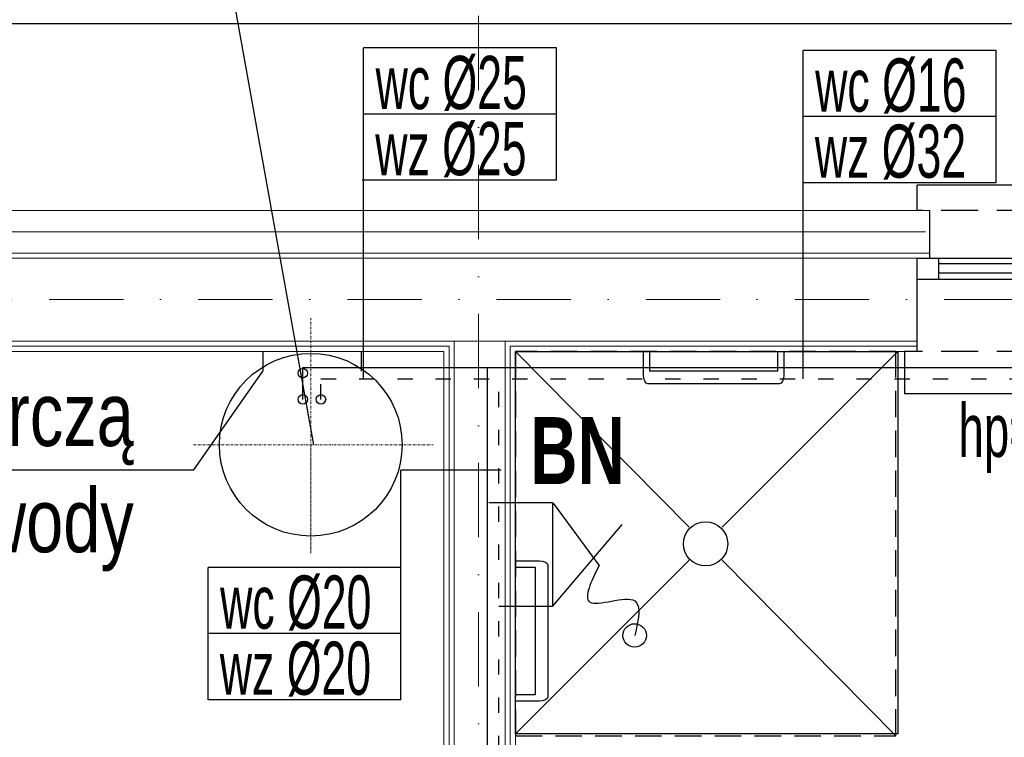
# Model space of a CAD drawing. Header units: inches. Extents: x 67073 to 287261, y -76160 to 48412.
# Tile 13 of 117: x 79051 to 79283, y -41305 to -41136. Entities that reach past the tile are written whole.
import ezdxf
from ezdxf.lldxf.tags import DXFTag

# ---------------------------------------------------------------- set-up
doc = ezdxf.new("R2010")
doc.units = ezdxf.units.IN
doc.header["$MEASUREMENT"] = 0
for name, pattern in [('ACAD_ISO03W100', [30, 12, -18]), ('DASHDOT', [1, 0.5, -0.25, 0, -0.25]), ('HIDDEN', [0.375, 0.25, -0.125])]:
    doc.linetypes.add(name, pattern=pattern)
for name, color, linetype in [('## 01 WODA ARMATURA', 6, 'Continuous'), ('0 ## 01 WODA SREDNICE', 180, 'Continuous'), ('p--obrzeże bet.', 252, 'Continuous'), ('p--okna', 251, 'Continuous'), ('p--opis okna', 181, 'Continuous')]:
    doc.layers.add(name, color=color, linetype=linetype)
for name, color, linetype, lineweight in [('## 01 WODA ARMATURA OPIS', 180, 'Continuous', 20), ('## 01 WODA CIEPŁA', 20, 'ACAD_ISO03W100', 30), ('## 01 WODA ZIMNA', 5, 'Continuous', 30), ('## 05 PODGRZEWACZ', 1, 'SOLID', 30), ('p-- ocieplenie-w.zew', 77, 'Continuous', 0), ('p--osie konstr', 1, 'DASHDOT', 15), ('p--płyta GK', 2, 'Continuous', 0), ('p--łazienka NP', 250, 'Continuous', 25), ('p--ściana szkielet', 3, 'Continuous', 0)]:
    doc.layers.add(name, color=color, linetype=linetype, lineweight=lineweight)
doc.styles.add('GENERATED_STYLE_2', font='arial.ttf')
doc.styles.add('GENERATED_STYLE_7', font='arialbd.ttf', dxfattribs={"width": 0.75})
doc.styles.get("Standard").update_dxf_attribs({"font": 'ARIAL.TTF', "width": 0.75})
doc.styles.add('STYL-1', font='Arial Narrow.ttf', dxfattribs={"width": 0.75})
doc.linetypes.add('BATTING', pattern='A,0.0001,-0.1,[134,ltypeshp.shx,S=0.1,R=0,X=-0.1,Y=0],-0.2,[134,ltypeshp.shx,S=0.1,R=180,X=0.1,Y=0],-0.1', length=0.4001)
tags = doc.linetypes.add('SOLID', pattern=[10, 10, 0]).pattern_tags.tags
tags[6:7] = [DXFTag(74, 4), DXFTag(75, 0), DXFTag(340, '0'), DXFTag(46, 0.0), DXFTag(50, 0.0), DXFTag(44, 0.0), DXFTag(45, 0.0)]
tags[4:5] = [DXFTag(74, 4), DXFTag(75, 0), DXFTag(340, '0'), DXFTag(46, 0.0), DXFTag(50, 0.0), DXFTag(44, 0.0), DXFTag(45, 0.0)]

# ---------------------------------------------------------------- blocks, each defined once
blk = doc.blocks.new('okno-80-33.15')
at = {"linetype": 'Continuous', "ltscale": 35}
for p, q in [((-3, 10), (83, 10)), ((0, -39.15), (80, -39.15))]:
    blk.add_line(p, q, dxfattribs=at)
for p, q in [((-3, 0), (-3, 10)), ((83, 0), (83, 10)), ((0, 0), (-3, 0)), ((0, -21.95), (0, 0)), ((80, 0), (80, -21.95)), ((80, 0), (83, 0)), ((0, -21.95), (0, -16.95)), ((0, -16.95), (5, -16.95)), ((5, -16.95), (75, -16.95)), ((5, -16.95), (5, -21.95)), ((5, -18.45), (75, -18.45)), ((75, -21.95), (75, -16.95)), ((75, -16.95), (80, -16.95)), ((80, -16.95), (80, -21.95)), ((5, -20.61), (75, -20.61)), ((5, -21.95), (0, -21.95)), ((3, -33.15), (3, -21.95)), ((75, -21.95), (5, -21.95)), ((80, -21.95), (75, -21.95)), ((77, -21.95), (77, -33.15)), ((0, -39.15), (0, -33.15)), ((80, -33.15), (80, -39.15))]:
    blk.add_line(p, q)
at = {"linetype": 'HIDDEN', "ltscale": 35}
for p, q in [((0, 0), (80, 0)), ((0, -33.15), (80, -33.15))]:
    blk.add_line(p, q, dxfattribs=at)
blk = doc.blocks.new('uchwyt wc')
for p, q in [((0, 63), (-5.61, 63)), ((0, 60), (0, 63)), ((-7.61, 61), (-7.61, -1)), ((0, 60), (-4.61, 60)), ((-4.61, 60), (-4.61, 0)), ((-4.61, 0), (0, 0)), ((0, -3), (0, 0)), ((-5.61, -3), (0, -3))]:
    blk.add_line(p, q)
for centre, start, end in [((-5.61, 61), 90, 180), ((-5.61, -1), 180, 270)]:
    blk.add_arc(centre, 2, start, end)
blk = doc.blocks.new('uchwyt stojący')
at = {"linetype": 'Continuous', "ltscale": 12}
for points in [[(58, 2), (2, 2)], [(2, -2), (58, -2)]]:
    blk.add_lwpolyline(points, dxfattribs=at)
for centre, radius, start, end in [((58, 0), 5, 203.5782, 156.4218), ((2, 0), 2, 90, 270), ((58, 0), 2, 270, 90)]:
    blk.add_arc(centre, radius, start, end, dxfattribs=at)
blk = doc.blocks.new('A$7E8C592B32203')
at = {"layer": 'p--łazienka NP'}
blk.add_blockref('uchwyt stojący', (124.85, 225.15), dxfattribs=at)
at = {"layer": 'p--łazienka NP', "color": 0, "xscale": -1, "yscale": 0.5}
blk.add_blockref('uchwyt wc', (0, 156.13), dxfattribs=at)
at = {"layer": 'p--łazienka NP', "xscale": -1, "rotation": 180}
blk.add_blockref('uchwyt stojący', (124.85, 156.17), dxfattribs=at)
at = {"layer": 'p--łazienka NP', "rotation": 180}
for p in [(70, 87.01), (70, 5)]:
    blk.add_blockref('uchwyt stojący', p, dxfattribs=at)

msp = doc.modelspace()

# ---------------------------------------------------------------- linework, layer by layer
at = {"layer": '## 01 WODA ARMATURA'}
for p, q in [((79176.35, -41250.269, 0), (79161.263, -41250.269, 0)), ((79176.216, -41250.287, 0), (79176.216, -41274.638, 0)), ((79187.23, -41264.893, 0), (79176.461, -41250.287, 0)), ((79176.216, -41274.638, 0), (79192.622, -41255.304, 0)), ((79176.216, -41274.62, 0), (79163.651, -41274.62, 0))]:
    msp.add_line(p, q, dxfattribs=at)
msp.add_circle((79195.581, -41281.453, 0), 2.75, dxfattribs=at)
msp.add_spline([(79187.23, -41264.893, 0), (79185.017, -41273.602, 0), (79195.581, -41273.313, 0), (79195.581, -41281.453, 0)], degree=3, dxfattribs=at)
at = {"layer": '## 01 WODA CIEPŁA', "color": 1, "linetype": 'ACAD_ISO03W100', "lineweight": 30, "ltscale": 0.3}
for p, q in [((79121.75, -41221.057, 0), (79576.879, -41221.057, 0)), ((79121.75, -41225.885, 0), (79121.75, -41221.057, 0)), ((79163.606, -41416.681, 0), (79163.606, -41221.057, 0))]:
    msp.add_line(p, q, dxfattribs=at)
at = {"layer": '## 01 WODA ZIMNA'}
for p, q in [((79117.484, -41218.375, 0), (79938.697, -41218.375, 0)), ((79117.484, -41225.885, 0), (79117.484, -41218.375, 0)), ((79160.924, -41392.33, 0), (79160.924, -41218.375, 0))]:
    msp.add_line(p, q, dxfattribs=at)
msp.add_circle((79117.484, -41219.708, 0), 1.121, dxfattribs=at)
at = {"layer": '## 05 PODGRZEWACZ', "color": 1, "linetype": 'ByBlock', "lineweight": -2}
for p, q in [((79091.856, -41079.346), (79119.986, -41236.568, 0)), ((79091.856, -41242.487), (79108.083, -41219.25)), ((78846.926, -41242.487), (79091.856, -41242.487))]:
    msp.add_line(p, q, dxfattribs=at)
at = {"layer": '## 05 PODGRZEWACZ', "linetype": 'DASHDOT', "lineweight": 15}
for p, q in [((79119.361, -41262.114, 0), (79119.361, -41206.763, 0)), ((79091.778, -41236.568, 0), (79148.194, -41236.568, 0)), ((79119.361, -41236.568, 0), (79119.361, -41262.114, 0))]:
    msp.add_line(p, q, dxfattribs=at)
at = {"layer": '## 05 PODGRZEWACZ'}
for p, q in [((79108.083, -41214.594), (79108.083, -41219.25)), ((79131.244, -41214.594), (79131.244, -41219.25))]:
    msp.add_line(p, q, dxfattribs=at)
for centre, radius in [((79119.361, -41236.568, 0), 21.5), ((79117.484, -41225.885, 0), 1.121), ((79121.75, -41225.885, 0), 1.121)]:
    msp.add_circle(centre, radius, dxfattribs=at)
for p, q in [((79167.542, -41214.594), (79208.422, -41255.931)), ((79257.542, -41214.594), (79216.174, -41255.961)), ((79208.396, -41263.739), (79167.542, -41304.594)), ((79216.157, -41263.753), (79257.042, -41305.094))]:
    msp.add_line(p, q)
msp.add_lwpolyline([(79257.542, -41214.594), (79257.542, -41304.594), (79167.542, -41304.594), (79167.542, -41214.594)], close=True)
msp.add_circle((79212.272, -41259.883), 5.213)
at = {"layer": '0 ## 01 WODA SREDNICE', "linetype": 'Continuous'}
for p, q in [((79177.168, -41143.131), (79131.805, -41143.131)), ((79131.805, -41158.699), (79131.805, -41143.131)), ((79177.168, -41174.268), (79177.168, -41143.131)), ((79280.614, -41143.728), (79235.251, -41143.728)), ((79235.251, -41159.296), (79235.251, -41143.728)), ((79280.614, -41174.865), (79280.614, -41143.728)), ((79177.168, -41158.699), (79131.805, -41158.699)), ((79177.168, -41158.699), (79131.805, -41158.699)), ((79177.168, -41158.699), (79131.805, -41158.699)), ((79131.805, -41221.057), (79131.805, -41158.699)), ((79280.614, -41159.296), (79235.251, -41159.296)), ((79280.614, -41159.296), (79235.251, -41159.296)), ((79280.614, -41159.296), (79235.251, -41159.296)), ((79235.251, -41221.057), (79235.251, -41159.296)), ((79177.168, -41174.268), (79131.424, -41174.268)), ((79280.614, -41174.865), (79235.251, -41174.865)), ((79140.587, -41296.595), (79140.587, -41242.524)), ((79164.155, -41242.524), (79140.587, -41242.524)), ((79140.587, -41265.458), (79095.224, -41265.458)), ((79095.224, -41281.026), (79095.224, -41265.458)), ((79140.587, -41281.026), (79095.224, -41281.026)), ((79140.587, -41281.026), (79095.224, -41281.026)), ((79140.587, -41281.026), (79095.224, -41281.026)), ((79095.224, -41296.595), (79095.224, -41281.026)), ((79140.587, -41296.595), (79095.224, -41296.595))]:
    msp.add_line(p, q, dxfattribs=at)
at = {"layer": 'p-- ocieplenie-w.zew', "color": 0, "linetype": 'BATTING', "ltscale": 2}
msp.add_line((78782.392, -41186.444), (79264.042, -41186.444), dxfattribs=at)
at = {"layer": 'p--obrzeże bet.', "color": 0, "linetype": 'Continuous', "ltscale": 35}
msp.add_lwpolyline([(79564.992, -41909.844), (80018.392, -41909.844), (80018.392, -41137.444), (78730.392, -41137.444), (78730.392, -41915.844), (79183.792, -41915.844)], dxfattribs=at)
at = {"layer": 'p--osie konstr', "color": 0, "linetype": 'DASHDOT', "ltscale": 35}
for p, q in [((79158.842, -41714.644), (79158.842, -41131.444)), ((78741.877, -41202.389), (79992.192, -41202.389))]:
    msp.add_line(p, q, dxfattribs=at)
at = {"layer": 'p--płyta GK', "color": 0, "ltscale": 35}
for p, q in [((78806.292, -41213.344), (79151.892, -41213.344)), ((78807.542, -41214.594), (79150.642, -41214.594)), ((79150.642, -41379.594), (79150.642, -41214.594)), ((79151.892, -41380.844), (79151.892, -41213.344)), ((79166.292, -41213.344), (79262.042, -41213.344)), ((79166.292, -41456.344), (79166.292, -41213.344)), ((79167.542, -41455.094), (79167.542, -41214.594)), ((79167.542, -41214.594), (79262.042, -41214.594))]:
    msp.add_line(p, q, dxfattribs=at)
at = {"layer": 'p--łazienka NP', "color": 0, "linetype": 'HIDDEN', "ltscale": 25}
msp.add_lwpolyline([(79167.542, -41305.094), (79257.042, -41305.094), (79257.042, -41214.594), (79167.542, -41214.594)], close=True, dxfattribs=at)
at = {"layer": 'p--ściana szkielet', "color": 0, "ltscale": 2}
for p, q in [((78774.392, -41181.444), (79265.042, -41181.444)), ((78784.392, -41191.444), (79265.042, -41191.444)), ((78785.592, -41192.644), (79406.742, -41192.644)), ((78785.592, -41212.144), (79262.042, -41212.144)), ((79153.092, -41501.994), (79153.092, -41212.144)), ((79165.092, -41501.994), (79165.092, -41212.144))]:
    msp.add_line(p, q, dxfattribs=at)
at = {"layer": 'p--ściana szkielet', "color": 0, "ltscale": 35}
msp.add_lwpolyline([(79262.042, -41214.594), (79262.042, -41192.642), (79265.042, -41192.642), (79265.042, -41181.444)], dxfattribs=at)

# ---------------------------------------------------------------- block references
at = {"linetype": 'Continuous', "lineweight": 18}
msp.add_blockref('A$7E8C592B32203', (79167.542, -41451.537), dxfattribs=at)
at = {"layer": 'p--okna', "color": 0, "linetype": 'Continuous', "rotation": 180}
msp.add_blockref('okno-80-33.15', (79342.042, -41214.594), dxfattribs=at)
at = {"layer": 'p--łazienka NP', "color": 0, "xscale": -1, "yscale": 0.5, "rotation": 270}
msp.add_blockref('uchwyt wc', (79199.182, -41214.594), dxfattribs=at)

# ---------------------------------------------------------------- texts
at = {"layer": '## 01 WODA ARMATURA OPIS', "linetype": 'Continuous', "style": 'GENERATED_STYLE_7', "width": 0.7}
msp.add_text('BN', height=15.748, dxfattribs=at).set_placement((79171.004, -41245.81, 259.801))
at = {"layer": '## 05 PODGRZEWACZ', "lineweight": 15, "insert": (79077.71, -41221.86, 0), "char_height": 15, "width": 327.96965, "attachment_point": 3}
msp.add_mtext('wykonac konstrukcję wsporczą \\Pdo montażu podgrzewacza wody', dxfattribs=at)
at = {"layer": '0 ## 01 WODA SREDNICE', "linetype": 'Continuous', "style": 'GENERATED_STYLE_2', "width": 0.6}
for s, p in [('wc %%C25', (79134.617, -41157.54)), ('wc %%C16', (79238.063, -41158.137)), ('wz %%C25', (79134.534, -41173.108)), ('wz %%C32', (79237.979, -41173.705)), ('wc %%C20', (79098.036, -41279.867)), ('wz %%C20', (79097.952, -41295.435))]:
    msp.add_text(s, height=12.5291, dxfattribs=at).set_placement(p)
at = {"layer": 'p--opis okna', "color": 0, "insert": (79271.768, -41226.918), "char_height": 12.5, "width": 128.63421, "attachment_point": 1, "style": 'STYL-1'}
msp.add_mtext('hp=120 cm', dxfattribs=at)

doc.saveas('drawing.dxf')
